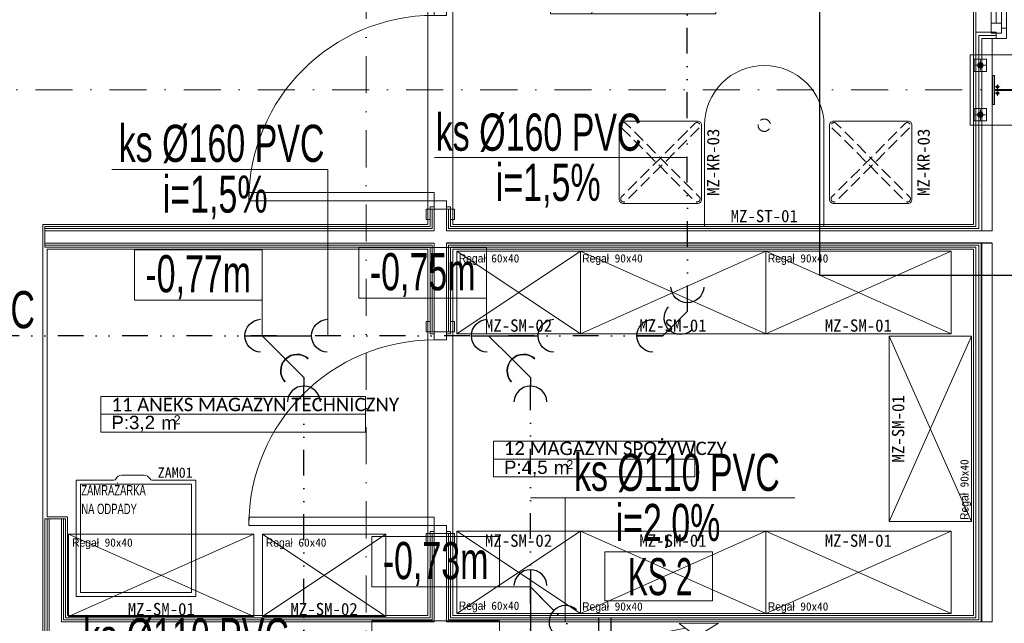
# Model space of a CAD drawing. Header units: centimetres. Extents: x -9388 to 91680, y -1419244 to 50347.
# Tile 53 of 183: x 13391 to 18173, y -708695 to -705765. Entities that reach past the tile are written whole.
import ezdxf
from ezdxf.enums import TextEntityAlignment as Align

# ---------------------------------------------------------------- set-up
doc = ezdxf.new("R2010")
doc.units = ezdxf.units.CM
for name, pattern in [('CENTER', [2, 1.25, -0.25, 0.25, -0.25]), ('DIVIDE2', [0.625, 0.25, -0.125, 0, -0.125, 0, -0.125]), ('Krawędzie ukryte drobniejsze', [85, 60, -25]), ('Kropki i Kreski', [360, 180, -90, 0, -90])]:
    doc.linetypes.add(name, pattern=pattern)
for name, color, linetype in [('! Strefy Powierzchnie', 7, 'Continuous'), ('Drzwi ArchiCAD', 7, 'Continuous'), ('Okna ArchiCADa', 7, 'Continuous'), ('Osie', 7, 'Continuous'), ('Wnętrze - umeblowanie', 7, 'Continuous')]:
    doc.layers.add(name, color=color, linetype=linetype)
doc.layers.add('! słupy stalowe_Nr_pióra__232', color=7, linetype='Continuous', lineweight=13, true_color=0x24a2ff)
doc.layers.add('Q_ks', color=7, linetype='DIVIDE2', lineweight=30, true_color=0x997301)
for name, color, linetype, lineweight in [('! słupy stalowe_Nr_pióra__7', 7, 'Continuous', 13), ('2D - rzuty_Nr_pióra__101', 7, 'Continuous', 5), ('2D - rzuty_Nr_pióra__161', 7, 'Continuous', 5), ('Drzwi ArchiCAD_Nr_pióra__1', 7, 'Continuous', 13), ('Drzwi ArchiCAD_Nr_pióra__23', 7, 'Continuous', 15), ('Drzwi ArchiCAD_Nr_pióra__3', 7, 'Continuous', 13), ('Drzwi ArchiCAD_Nr_pióra__41', 7, 'Continuous', 15), ('Metryczki pomieszczeń ArchiCADa_Nr_pióra__6', 7, 'Continuous', 13), ('Okna ArchiCADa_Nr_pióra__23', 7, 'Continuous', 15), ('Okna ArchiCADa_Nr_pióra__3', 7, 'Continuous', 13), ('Okna ArchiCADa_Nr_pióra__41', 7, 'Continuous', 15), ('Osie_Nr_pióra__1', 7, 'Continuous', 13), ('Osie_Nr_pióra__4', 7, 'Continuous', 13), ('Q_ks_opis', 3, 'Continuous', 13), ('Q_ks_opis_pion', 3, 'Continuous', 13), ('Q_podkład', 8, 'Continuous', 9), ('Q_strzałki', 3, 'Continuous', 13), ('Q_wys prowadzenia instalacji', 6, 'Continuous', 13), ('Wnętrze - umeblowanie_Nr_pióra__1', 7, 'Continuous', 13), ('Wnętrze - umeblowanie_Nr_pióra__101', 7, 'Continuous', 5), ('Ściany wewnętrzne_Nr_pióra__1', 7, 'Continuous', 13), ('Ściany wewnętrzne_Nr_pióra__41', 7, 'Continuous', 15), ('Ściany zewnętrzne_Nr_pióra__1', 7, 'Continuous', 13), ('Ściany zewnętrzne_Nr_pióra__41', 7, 'Continuous', 15)]:
    doc.layers.add(name, color=color, linetype=linetype, lineweight=lineweight)
doc.layers.add('Q_uwagi', color=7, linetype='Continuous', lineweight=30, true_color=0xff0101, plot=False)
doc.styles.add('ARIAL', font='ARIALN.TTF', dxfattribs={"width": 0.9, "height": 0.002})
doc.styles.add('Arial Narrow_____', font='ARIALN.TTF', dxfattribs={"width": 0.8})
doc.styles.add('GENERATED_STYLE_1', font='calibri.ttf')
doc.styles.add('GENERATED_STYLE_2', font='arial.ttf')
doc.styles.add('GENERATED_STYLE_3', font='calibri.ttf')
doc.styles.add('GENERATED_STYLE_4', font='ARIALN.TTF')
doc.styles.add('TT', font='ARIALN.TTF', dxfattribs={"height": 200})
doc.linetypes.add('Zygzak MAŁY', pattern='A,0,[1,PAB.01_RZUT PRZYZIEMIA1.Shx,S=0.873016,R=0,X=0,Y=-0.0275],-110,0', length=110)

# ---------------------------------------------------------------- blocks, each defined once
blk = doc.blocks.new('ANEKS MAGAZYN TECHNICZNY_11_7', base_point=(43036.1, -709356))
at = {"layer": 'Metryczki pomieszczeń ArchiCADa_Nr_pióra__6', "linetype": 'Continuous'}
for p, q in [((42406.4, -709226.7), (42423.9, -709141.8)), ((42423.9, -709141.8), (43683.2, -709400.5)), ((42389, -709311.6), (42406.4, -709226.7)), ((43665.7, -709485.4), (42406.4, -709226.7)), ((42406.4, -709226.7), (43665.7, -709485.4)), ((43648.3, -709570.2), (42389, -709311.6)), ((43683.2, -709400.5), (43665.7, -709485.4)), ((43665.7, -709485.4), (43648.3, -709570.2))]:
    blk.add_line(p, q, dxfattribs=at)
at = {"layer": 'Metryczki pomieszczeń ArchiCADa_Nr_pióra__6'}
for tag, height, style, p in [('ROOM_NAME', 65, 'GENERATED_STYLE_1', (42472.8, -709158.8)), ('ROOM_AREA', 65, 'GENERATED_STYLE_2', (42455.4, -709244.1)), ('DUMMY_385', 65, 'GENERATED_STYLE_2', (42667.6, -709289.3)), ('DUMMY_386', 43.3, 'GENERATED_STYLE_2', (42752.5, -709302.6))]:
    blk.add_attdef(tag, text='', height=height, rotation=348.3916, dxfattribs=dict(at, style=style)).set_placement(p, align=Align.TOP_LEFT)
blk = doc.blocks.new('POM. SOCJALNE_13_13', base_point=(45348.3, -707757.7))
at = {"layer": 'Metryczki pomieszczeń ArchiCADa_Nr_pióra__6', "linetype": 'Continuous'}
for p, q in [((44955.2, -707677), (44972.6, -707592.1)), ((44972.6, -707592.1), (45758.8, -707753.6)), ((44937.7, -707761.9), (44955.2, -707677)), ((45741.3, -707838.5), (44955.2, -707677)), ((44955.2, -707677), (45741.3, -707838.5)), ((45723.9, -707923.4), (44937.7, -707761.9)), ((45758.8, -707753.6), (45741.3, -707838.5)), ((45741.3, -707838.5), (45723.9, -707923.4))]:
    blk.add_line(p, q, dxfattribs=at)
at = {"layer": 'Metryczki pomieszczeń ArchiCADa_Nr_pióra__6'}
for tag, height, style, p in [('ROOM_NAME', 65, 'GENERATED_STYLE_1', (45021.6, -707609.1)), ('ROOM_AREA', 65, 'GENERATED_STYLE_2', (45004.2, -707694.4)), ('DUMMY_385', 65, 'GENERATED_STYLE_2', (45216.4, -707739.7)), ('DUMMY_386', 43.3, 'GENERATED_STYLE_2', (45301.3, -707753))]:
    blk.add_attdef(tag, text='', height=height, rotation=348.3916, dxfattribs=dict(at, style=style)).set_placement(p, align=Align.TOP_LEFT)
blk = doc.blocks.new('MAGAZYN SPOŻYWCZY_12_15', base_point=(44709.4, -709921.6))
at = {"layer": 'Metryczki pomieszczeń ArchiCADa_Nr_pióra__6', "linetype": 'Continuous'}
for p, q in [((44230.3, -709823.1), (44247.8, -709738.2)), ((44247.8, -709738.2), (45206, -709935.1)), ((44212.9, -709908), (44230.3, -709823.1)), ((45188.5, -710020), (44230.3, -709823.1)), ((44230.3, -709823.1), (45188.5, -710020)), ((45171.1, -710104.9), (44212.9, -709908)), ((45206, -709935.1), (45188.5, -710020)), ((45188.5, -710020), (45171.1, -710104.9))]:
    blk.add_line(p, q, dxfattribs=at)
at = {"layer": 'Metryczki pomieszczeń ArchiCADa_Nr_pióra__6'}
for tag, height, style, p in [('ROOM_NAME', 65, 'GENERATED_STYLE_1', (44296.7, -709750.6)), ('ROOM_AREA', 65, 'GENERATED_STYLE_2', (44279.3, -709840.5)), ('DUMMY_385', 65, 'GENERATED_STYLE_2', (44491.5, -709885.8)), ('DUMMY_386', 43.3, 'GENERATED_STYLE_2', (44576.4, -709899.1))]:
    blk.add_attdef(tag, text='', height=height, rotation=348.3916, dxfattribs=dict(at, style=style)).set_placement(p, align=Align.TOP_LEFT)
blk = doc.blocks.new('Garderoba 19')
at = {"layer": 'Wnętrze - umeblowanie_Nr_pióra__101', "color": 8, "linetype": 'Continuous'}
for p, q in [((900, 400), (0, 400)), ((0, 400), (0, 0)), ((900, 0), (0, 400)), ((0, 0), (900, 400)), ((900, 0), (900, 400)), ((0, 0), (900, 0))]:
    blk.add_line(p, q, dxfattribs=at)
blk = doc.blocks.new('Garderoba 19_2')
at = {"layer": 'Wnętrze - umeblowanie_Nr_pióra__101', "color": 8, "linetype": 'Continuous'}
for p, q in [((600, 400), (0, 400)), ((0, 400), (0, 0)), ((600, 0), (0, 400)), ((0, 0), (600, 400)), ((600, 0), (600, 400)), ((0, 0), (600, 0))]:
    blk.add_line(p, q, dxfattribs=at)
blk = doc.blocks.new('Garderoba 19_3')
at = {"layer": 'Wnętrze - umeblowanie_Nr_pióra__101', "color": 8, "linetype": 'Continuous'}
for p, q in [((600, 400), (0, 400)), ((0, 400), (0, 0)), ((600, 0), (0, 400)), ((0, 0), (600, 400)), ((600, 0), (600, 400)), ((0, 0), (600, 0))]:
    blk.add_line(p, q, dxfattribs=at)
blk = doc.blocks.new('Garderoba 19_4')
at = {"layer": 'Wnętrze - umeblowanie_Nr_pióra__101', "color": 8, "linetype": 'Continuous'}
for p, q in [((900, 399.7), (0, 399.7)), ((0, 399.7), (0, 0)), ((900, 0), (0, 399.7)), ((0, 0), (900, 399.7)), ((900, 0), (900, 399.7)), ((0, 0), (900, 0))]:
    blk.add_line(p, q, dxfattribs=at)
blk = doc.blocks.new('Standardowy znacznik siatki_3')
at = {"layer": 'Osie_Nr_pióra__4', "linetype": 'Kropki i Kreski'}
blk.add_line((1000, 0), (17990.8, 0), dxfattribs=at)
at = {"layer": 'Osie_Nr_pióra__1', "style": 'GENERATED_STYLE_3'}
for tag, p in [('AC_MarkerText_1_0', (-125, 5.7)), ('AC_MarkerText_1_1', (19115.8, 5.7))]:
    blk.add_attdef(tag, text='', height=100, rotation=360, dxfattribs=at).set_placement(p, align=Align.MIDDLE_CENTER)
blk = doc.blocks.new('Standardowy znacznik siatki_7')
at = {"layer": 'Osie_Nr_pióra__4', "linetype": 'Kropki i Kreski'}
blk.add_line((1000, 0), (12138.2, 0), dxfattribs=at)
at = {"layer": 'Osie_Nr_pióra__1', "style": 'GENERATED_STYLE_3'}
for tag, p in [('AC_MarkerText_1_0', (-125, 5.7)), ('AC_MarkerText_1_1', (13263.2, 5.7))]:
    blk.add_attdef(tag, text='', height=100, rotation=270, dxfattribs=at).set_placement(p, align=Align.MIDDLE_CENTER)
blk = doc.blocks.new('Okno 19_3')
at = {"layer": 'Okna ArchiCADa_Nr_pióra__23', "color": 8, "linetype": 'Continuous'}
for p, q in [((-500, 0), (-475, 0)), ((-475, 25), (-425, 25)), ((-475, -25), (-475, 25)), ((-475, 0), (-475, -25)), ((-425, 25), (-425, -25)), ((-425, 25), (425, 25)), ((-425, 0), (425, 0)), ((425, -25), (425, 25)), ((425, 25), (475, 25)), ((475, 25), (475, -25)), ((475, -25), (475, 0)), ((475, 0), (500, 0)), ((-475, -25), (-450, -25)), ((-425, -25), (-475, -25)), ((-450, -25), (-450, -50)), ((425, -25), (-425, -25)), ((475, -25), (425, -25)), ((450, -50), (450, -25)), ((450, -25), (475, -25)), ((-450, -50), (-500, -50)), ((500, -50), (450, -50))]:
    blk.add_line(p, q, dxfattribs=at)
at = {"layer": 'Okna ArchiCADa_Nr_pióra__3', "color": 8, "linetype": 'Continuous'}
for p, q in [((-470, 100), (470, 100)), ((-425, 25), (425, 25)), ((450, -50), (-450, -50)), ((-500, -220), (500, -220))]:
    blk.add_line(p, q, dxfattribs=at)
at = {"layer": 'Okna ArchiCADa_Nr_pióra__41', "color": 8, "linetype": 'Continuous'}
for p, q in [((-500, -50), (-500, 0)), ((500, -50), (500, 0))]:
    blk.add_line(p, q, dxfattribs=at)
blk = doc.blocks.new('Drzwi 19_8')
at = {"layer": 'Drzwi ArchiCAD_Nr_pióra__1', "color": 8, "linetype": 'Continuous'}
for p, q in [((-490, 20), (-540, 20)), ((-490, 10), (-490, 20)), ((-490, 0), (-490, 10)), ((490, 10), (490, 20)), ((490, 20), (540, 20)), ((490, 0), (490, 10)), ((-490, -80), (-540, -80)), ((-490, -70), (-490, -60)), ((-490, -80), (-490, -70)), ((490, -70), (490, -60)), ((490, -80), (490, -70)), ((490, -80), (540, -80))]:
    blk.add_line(p, q, dxfattribs=at)
at = {"layer": 'Drzwi ArchiCAD_Nr_pióra__23', "color": 8, "linetype": 'Continuous'}
for p, q in [((-450, 0), (-490, 0)), ((-490, 0), (-490, -60)), ((-450, -60), (-450, 0)), ((490, 0), (450, 0)), ((450, 0), (450, -60)), ((490, -60), (490, 0)), ((-490, -60), (-450, -60)), ((450, -60), (490, -60))]:
    blk.add_line(p, q, dxfattribs=at)
at = {"layer": 'Drzwi ArchiCAD_Nr_pióra__3', "color": 8, "linetype": 'Continuous'}
for p, q in [((410, 0), (410, 900)), ((410, 900), (450, 900)), ((450, 900), (450, 0)), ((-490, 39), (-540, 39)), ((-540, 39), (-540, 20)), ((-540, 20), (-490, 20)), ((-490, 20), (-490, 39)), ((-480, 20), (-490, 20)), ((-490, 20), (-490, 0)), ((-490, 0), (-480, 0)), ((-480, 0), (-480, 20)), ((450, 0), (410, 0)), ((490, 20), (480, 20)), ((480, 20), (480, 0)), ((480, 0), (490, 0)), ((540, 39), (490, 39)), ((490, 39), (490, 20)), ((490, 0), (490, 20)), ((490, 20), (540, 20)), ((540, 20), (540, 39)), ((-490, -80), (-540, -80)), ((-540, -80), (-540, -99)), ((-480, -60), (-490, -60)), ((-490, -60), (-490, -80)), ((-490, -80), (-480, -80)), ((-490, -99), (-490, -80)), ((-480, -80), (-480, -60)), ((490, -60), (480, -60)), ((480, -60), (480, -80)), ((480, -80), (490, -80)), ((490, -80), (490, -60)), ((540, -80), (490, -80)), ((490, -80), (490, -99)), ((540, -99), (540, -80)), ((-540, -99), (-490, -99)), ((490, -99), (540, -99))]:
    blk.add_line(p, q, dxfattribs=at)
blk.add_arc((450, 0), 900, 90, 180, dxfattribs=at)
at = {"layer": 'Drzwi ArchiCAD_Nr_pióra__41', "color": 8, "linetype": 'Continuous'}
for p, q in [((-490, -60), (-490, 0)), ((490, -60), (490, 0))]:
    blk.add_line(p, q, dxfattribs=at)
blk = doc.blocks.new('PAB.01_RZUT PRZYZIEMIA')
at = {"layer": '! słupy stalowe_Nr_pióra__7', "linetype": 'Continuous'}
for points in [[(48070, -705986.3, 1), (48044, -705986.3, 1)], [(48070, -705986.3, 1), (48044, -705986.3, 1)], [(48146, -706091.3, 1), (48133, -706091.3, 1)], [(48146, -706091.3, 1), (48133, -706091.3, 1)], [(48146, -706121.3, 1), (48133, -706121.3, 1)], [(48146, -706121.3, 1), (48133, -706121.3, 1)], [(48070, -706226.3, 1), (48044, -706226.3, 1)], [(48070, -706226.3, 1), (48044, -706226.3, 1)]]:
    blk.add_hatch(color=8, dxfattribs=at).paths.add_polyline_path(points)
at = {"layer": '! Strefy Powierzchnie', "color": 8, "linetype": 'Continuous', "lineweight": 0, "flags": 128}
for points in [[(48024, -706759.3), (48024, -704206), (45694, -704206), (45694, -704879.3), (45494, -704879.3), (45494, -706759.3)], [(42139, -704614.2), (42139, -710390.3), (43599, -710390.3), (43599, -708777.6), (43504, -708777.6), (43504, -708187.3), (43504, -706869.3), (43504, -706759.3), (45374, -706759.3), (45374, -704614.2)], [(43524, -708177.3), (43624, -708177.3), (43624, -708657.6), (45374, -708657.6), (45374, -706879.3), (43524, -706879.3)], [(48024, -708657.6), (48024, -706879.3), (45494, -706879.3), (45494, -708657.6)]]:
    blk.add_lwpolyline(points, close=True, dxfattribs=at)
at = {"layer": '! słupy stalowe_Nr_pióra__232', "color": 8, "linetype": 'Continuous'}
for p, q in [((48007, -705936.3), (48007.1, -705936.3)), ((48347, -705936.3), (48007, -705936.3)), ((48007, -705936.3), (48007, -706276.3)), ((48087, -705956.3), (48027, -705956.3)), ((48027, -705956.3), (48027, -706016.3)), ((48045.9, -705981.7), (48045, -705986.3)), ((48045.9, -705981.9), (48045, -705986.5)), ((48045, -705986.3), (48045, -705991.3)), ((48045, -705986.5), (48045.9, -705991.1)), ((48048.5, -705977.8), (48045.9, -705981.7)), ((48048.5, -705978), (48045.9, -705981.9)), ((48045.9, -705991.1), (48048.5, -705995)), ((48052.4, -705975.2), (48048.5, -705977.8)), ((48052.4, -705975.4), (48048.5, -705978)), ((48057, -705974.3), (48052.4, -705975.2)), ((48057, -705974.5), (48052.4, -705975.4)), ((48061.6, -705975.2), (48057, -705974.3)), ((48061.6, -705975.4), (48057, -705974.5)), ((48057, -705986.3), (48057.1, -705986.3)), ((48057, -705986.3), (48057.1, -705986.3)), ((48065.5, -705977.8), (48061.6, -705975.2)), ((48065.5, -705978), (48061.6, -705975.4)), ((48068.1, -705981.7), (48065.5, -705977.8)), ((48068.1, -705981.9), (48065.5, -705978)), ((48065.5, -705995), (48068.1, -705991.1)), ((48069, -705986.3), (48068.1, -705981.7)), ((48069, -705986.5), (48068.1, -705981.9)), ((48068.1, -705991.1), (48069, -705986.5)), ((48069, -705991.3), (48069, -705986.3)), ((48087, -706016.3), (48087, -705956.3)), ((48027, -706016.3), (48087, -706016.3)), ((48048.5, -705995), (48052.4, -705997.6)), ((48052.4, -705997.6), (48057, -705998.5)), ((48057, -705998.5), (48061.6, -705997.6)), ((48061.6, -705997.6), (48065.5, -705995)), ((47525.8, -706106.3), (47525.8, -706106.3)), ((48057, -706106.3), (48057.1, -706106.3)), ((48057, -706106.3), (48057.1, -706106.3)), ((48087, -706196.3), (48027, -706196.3)), ((48027, -706196.3), (48027, -706256.3)), ((48045, -706221.3), (48045, -706226.3)), ((48045.9, -706221.5), (48045, -706226)), ((48045, -706226), (48045.9, -706230.6)), ((48045.9, -706230.6), (48045, -706226)), ((48045, -706226.3), (48045.9, -706230.9)), ((48048.5, -706217.6), (48045.9, -706221.5)), ((48045.9, -706230.6), (48048.5, -706234.5)), ((48045.9, -706230.9), (48048.5, -706234.8)), ((48052.4, -706215), (48048.5, -706217.6)), ((48057, -706214), (48052.4, -706215)), ((48061.6, -706215), (48057, -706214)), ((48057, -706226.3), (48057.1, -706226.3)), ((48057, -706226.3), (48057.1, -706226.3)), ((48057, -706226.3), (48057.1, -706226.3)), ((48057, -706226.3), (48057.1, -706226.3)), ((48065.5, -706217.6), (48061.6, -706215)), ((48068.1, -706221.5), (48065.5, -706217.6)), ((48065.5, -706234.5), (48068.1, -706230.6)), ((48065.5, -706234.8), (48068.1, -706230.9)), ((48069, -706226), (48068.1, -706221.5)), ((48068.1, -706230.6), (48069, -706226)), ((48068.1, -706230.9), (48069, -706226.3)), ((48069, -706226.3), (48069, -706221.3)), ((48087, -706256.3), (48087, -706196.3)), ((48007, -706276.3), (48347, -706276.3)), ((48027, -706256.3), (48087, -706256.3)), ((48048.5, -706234.5), (48052.4, -706237.1)), ((48048.5, -706234.8), (48052.4, -706237.4)), ((48052.4, -706237.1), (48057, -706238)), ((48052.4, -706237.4), (48057, -706238.3)), ((48057, -706238), (48061.6, -706237.1)), ((48057, -706238.3), (48061.6, -706237.4)), ((48061.6, -706237.1), (48065.5, -706234.5)), ((48061.6, -706237.4), (48065.5, -706234.8)), ((48057, -706564.7), (48057.1, -706564.7))]:
    blk.add_line(p, q, dxfattribs=at)
at = {"layer": '! słupy stalowe_Nr_pióra__232', "color": 8, "linetype": 'CENTER'}
for p, q in [((48031, -705986.3), (48083, -705986.3)), ((48057, -706012.3), (48057, -705960.3)), ((48139.5, -706104.3), (48139.5, -706078.3)), ((48126.5, -706091.3), (48152.5, -706091.3)), ((48126.5, -706121.3), (48152.5, -706121.3)), ((48139.5, -706134.3), (48139.5, -706108.3)), ((48031, -706226.3), (48083, -706226.3)), ((48057, -706252.3), (48057, -706200.3))]:
    blk.add_line(p, q, dxfattribs=at)
at = {"layer": '! słupy stalowe_Nr_pióra__232', "color": 8, "linetype": 'Continuous', "flags": 128}
blk.add_lwpolyline([(48237, -706036), (48237, -706176), (48228.5, -706176), (48228.5, -706108.8), (48125.5, -706108.8), (48125.5, -706176), (48117, -706176), (48117, -706036), (48125.5, -706036), (48125.5, -706103.3), (48228.5, -706103.3), (48228.5, -706036)], close=True, dxfattribs=at)
at = {"layer": '! słupy stalowe_Nr_pióra__232', "color": 8, "linetype": 'Continuous'}
for centre, radius in [((48057, -705986.3), 13), ((48139.5, -706091.3), 6.5), ((48139.5, -706121.3), 6.5), ((48057, -706226.3), 13)]:
    blk.add_circle(centre, radius, dxfattribs=at)
at = {"layer": '2D - rzuty_Nr_pióra__101', "color": 8, "linetype": 'Continuous', "flags": 128}
blk.add_lwpolyline([(46717.2, -706769.3), (47297.2, -706769.3), (47297.2, -706277.3, 1), (46717.2, -706277.3)], format="xyb", close=True, dxfattribs=at)
at = {"layer": '2D - rzuty_Nr_pióra__161', "color": 8, "linetype": 'Continuous', "flags": 128}
for points in [[(46322.7, -706657.3), (46682.7, -706657.3, 0.414214), (46702.7, -706637.3), (46702.7, -706277.3, 0.414214), (46682.7, -706257.3), (46322.7, -706257.3, 0.414214), (46302.7, -706277.3), (46302.7, -706637.3, 0.414214)], [(47344.3, -706657.3), (47704.3, -706657.3, 0.414214), (47724.3, -706637.3), (47724.3, -706277.3, 0.414214), (47704.3, -706257.3), (47344.3, -706257.3, 0.414214), (47324.3, -706277.3), (47324.3, -706637.3, 0.414214)]]:
    blk.add_lwpolyline(points, format="xyb", close=True, dxfattribs=at)
at = {"layer": '2D - rzuty_Nr_pióra__161', "color": 8, "linetype": 'Krawędzie ukryte drobniejsze', "flags": 128}
for points in [[(46314.4, -706290.1), (46672.6, -706647.8, 0.793196), (46693.2, -706627.1), (46335.6, -706268.9, 1)], [(46691.1, -706290.1), (46332.9, -706647.8, -0.793196), (46312.2, -706627.1), (46669.9, -706268.9, -1)], [(46981.3, -706292.6, 1), (47033, -706262, 1)], [(47335.9, -706290.1), (47694.1, -706647.8, 0.793196), (47714.8, -706627.1), (47357.1, -706268.9, 1)], [(47712.6, -706290.1), (47354.4, -706647.8, -0.793196), (47333.8, -706627.1), (47691.4, -706268.9, -1)]]:
    blk.add_lwpolyline(points, format="xyb", close=True, dxfattribs=at)
at = {"layer": 'Wnętrze - umeblowanie_Nr_pióra__1', "color": 8, "linetype": 'Zygzak MAŁY'}
for p, q in [((48114, -706847.6), (45464, -706847.6)), ((48061, -708687.6), (48061, -706849.3)), ((45464, -708687.6), (48114, -708687.6))]:
    blk.add_line(p, q, dxfattribs=at)
at = {"layer": 'Wnętrze - umeblowanie_Nr_pióra__101', "color": 8, "linetype": 'Continuous', "flags": 128}
blk.add_lwpolyline([(44246.3, -708564.4), (43666.3, -708564.4), (43666.3, -708004.4, -0.414214), (43671.3, -707999.4), (43849.3, -707999.4, 0.289122), (43858.3, -707993.7, -0.300084), (43887.2, -707976.3), (43995.4, -707976.3, -0.278224), (44024.3, -707993.7, 0.267387), (44033.3, -707999.4), (44241.3, -707999.4, -0.414214), (44246.3, -708004.4)], format="xyb", close=True, dxfattribs=at)
blk.add_lwpolyline([(44226.3, -708544.4), (43686.3, -708544.4), (43686.3, -708019.4), (44226.3, -708019.4)], close=True, dxfattribs=at)
at = {"layer": 'Ściany wewnętrzne_Nr_pióra__1', "color": 8, "linetype": 'Continuous'}
for p, q in [((45384, -706684.2), (45384, -706734.2)), ((45394, -706684.2), (45384, -706684.2)), ((45394, -706684.2), (45394, -706779.3)), ((45404, -706684.2), (45394, -706684.2)), ((45474, -706684.2), (45464, -706684.2)), ((45474, -706684.2), (45464, -706684.2)), ((45474, -706779.3), (45474, -706684.2)), ((45484, -706684.2), (45474, -706684.2)), ((45484, -706684.2), (45474, -706684.2)), ((45484, -706684.2), (45484, -706734.2)), ((45384, -706779.3), (43514, -706779.3)), ((45394, -706779.3), (45384, -706779.3)), ((45484, -706779.3), (45474, -706779.3)), ((48034, -706779.3), (45484, -706779.3)), ((43514, -706859.3), (45384, -706859.3)), ((45384, -706859.3), (45394, -706859.3)), ((45394, -706859.3), (45394, -707279.3)), ((45474, -706859.3), (45484, -706859.3)), ((45474, -707279.3), (45474, -706859.3)), ((45484, -706859.3), (48034, -706859.3)), ((45384, -707279.3), (45384, -707229.3)), ((45484, -707279.3), (45484, -707229.3)), ((45394, -707279.3), (45384, -707279.3)), ((45404, -707279.3), (45394, -707279.3)), ((45474, -707279.3), (45464, -707279.3)), ((45474, -707279.3), (45464, -707279.3)), ((45484, -707279.3), (45474, -707279.3)), ((45484, -707279.3), (45474, -707279.3)), ((43524, -708187.3), (43524, -708757.6)), ((43604, -708677.6), (43604, -708187.3)), ((45384, -708259.3), (45384, -708309.3)), ((45394, -708259.3), (45384, -708259.3)), ((45394, -708259.3), (45394, -708667.6)), ((45404, -708259.3), (45394, -708259.3)), ((45474, -708259.3), (45464, -708259.3)), ((45474, -708259.3), (45464, -708259.3)), ((45474, -708667.6), (45474, -708259.3)), ((45484, -708259.3), (45474, -708259.3)), ((45484, -708259.3), (45474, -708259.3)), ((45484, -708259.3), (45484, -708309.3)), ((45394, -708667.6), (45394, -708677.6)), ((45474, -708677.6), (45474, -708667.6)), ((45394, -708677.6), (43604, -708677.6)), ((48034, -708677.6), (45474, -708677.6))]:
    blk.add_line(p, q, dxfattribs=at)
at = {"layer": 'Ściany wewnętrzne_Nr_pióra__1', "color": 8, "linetype": 'Continuous', "flags": 128}
for points in [[(45384, -706684.2), (45384, -706769.3)], [(45484, -706769.3), (45484, -706684.2)], [(45384, -706769.3), (43514, -706769.3)], [(43514, -706769.3), (43514, -706779.3)], [(43514, -706779.3), (43514, -706789.3)], [(48034, -706769.3), (45484, -706769.3)], [(43514, -706849.3), (43514, -706859.3)], [(43514, -706859.3), (43514, -706869.3)], [(43514, -706869.3), (45384, -706869.3)], [(45384, -706869.3), (45384, -707279.3)], [(45484, -706869.3), (48034, -706869.3)], [(45484, -707279.3), (45484, -706869.3)], [(43514, -708187.3), (43514, -708767.6)], [(43524, -708187.3), (43514, -708187.3)], [(43534, -708187.3), (43524, -708187.3)], [(43604, -708187.3), (43594, -708187.3)], [(43614, -708187.3), (43604, -708187.3)], [(43614, -708667.6), (43614, -708187.3)], [(45384, -708259.3), (45384, -708667.6)], [(45484, -708667.6), (45484, -708259.3)], [(45384, -708667.6), (43614, -708667.6)], [(48034, -708667.6), (45484, -708667.6)]]:
    blk.add_lwpolyline(points, dxfattribs=at)
at = {"layer": 'Ściany wewnętrzne_Nr_pióra__41', "color": 8, "linetype": 'Continuous'}
for p, q in [((45404, -706684.2), (45404, -706789.3)), ((45464, -706684.2), (45404, -706684.2)), ((45464, -706789.3), (45464, -706684.2)), ((45384, -706789.3), (43514, -706789.3)), ((45394, -706789.3), (45384, -706789.3)), ((45404, -706789.3), (45394, -706789.3)), ((45474, -706789.3), (45464, -706789.3)), ((45484, -706789.3), (45474, -706789.3)), ((48034, -706789.3), (45484, -706789.3)), ((43514, -706849.3), (45384, -706849.3)), ((45384, -706849.3), (45394, -706849.3)), ((45394, -706849.3), (45404, -706849.3)), ((45404, -706849.3), (45404, -707279.3)), ((45464, -706849.3), (45474, -706849.3)), ((45464, -707279.3), (45464, -706849.3)), ((45474, -706849.3), (45484, -706849.3)), ((45484, -706849.3), (48034, -706849.3)), ((45464, -707279.3), (45404, -707279.3)), ((43534, -708187.3), (43534, -708747.6)), ((43594, -708687.6), (43594, -708187.3)), ((45404, -708259.3), (45404, -708667.6)), ((45464, -708259.3), (45404, -708259.3)), ((45464, -708667.6), (45464, -708259.3)), ((45404, -708667.6), (45404, -708677.6)), ((45464, -708677.6), (45464, -708667.6)), ((45404, -708687.6), (43594, -708687.6)), ((45404, -708677.6), (45404, -708687.6)), ((45464, -708687.6), (45464, -708677.6)), ((46034, -708687.6), (45464, -708687.6)), ((46094, -708687.6), (46034, -708687.6)), ((48034, -708687.6), (46094, -708687.6))]:
    blk.add_line(p, q, dxfattribs=at)
at = {"layer": 'Ściany wewnętrzne_Nr_pióra__41', "color": 8, "linetype": 'Continuous', "flags": 128}
for points in [[(43514, -706789.3), (43514, -706849.3)], [(43594, -708187.3), (43534, -708187.3)]]:
    blk.add_lwpolyline(points, dxfattribs=at)
at = {"layer": 'Ściany zewnętrzne_Nr_pióra__1', "color": 8, "linetype": 'Continuous'}
for p, q in [((48134, -705826.3), (48034, -705826.3)), ((48034, -705856.3), (48034, -705826.3)), ((48134, -705841.3), (48134, -705826.3)), ((48134, -705856.3), (48134, -705841.3)), ((48049, -706779.3), (48034, -706779.3)), ((48034, -706859.3), (48049, -706859.3)), ((48049, -708677.6), (48034, -708677.6))]:
    blk.add_line(p, q, dxfattribs=at)
at = {"layer": 'Ściany zewnętrzne_Nr_pióra__1', "color": 8, "linetype": 'Continuous', "flags": 128}
for points in [[(48034, -705856.3), (48034, -706769.3)], [(48034, -706869.3), (48034, -708667.6)]]:
    blk.add_lwpolyline(points, dxfattribs=at)
at = {"layer": 'Ściany zewnętrzne_Nr_pióra__41', "color": 8, "linetype": 'Continuous'}
for p, q in [((48049, -705856.3), (48049, -705841.3)), ((48049, -705841.3), (48134, -705841.3)), ((48049, -705856.3), (48049, -706779.3)), ((48064, -705856.3), (48064, -706789.3)), ((48064, -705856.3), (48134, -705856.3)), ((48114, -705856.3), (48114, -706789.3)), ((48184, -705856.3), (48134, -705856.3)), ((48049, -706789.3), (48034, -706789.3)), ((48064, -706789.3), (48049, -706789.3)), ((48114, -706789.3), (48064, -706789.3)), ((48034, -706849.3), (48049, -706849.3)), ((48049, -706849.3), (48064, -706849.3)), ((48064, -706849.3), (48064, -708687.6)), ((48064, -706849.3), (48114, -706849.3)), ((48114, -706849.3), (48114, -708687.6)), ((48049, -706859.3), (48049, -708677.6)), ((48049, -708687.6), (48034, -708687.6)), ((48064, -708687.6), (48049, -708687.6)), ((48114, -708687.6), (48064, -708687.6))]:
    blk.add_line(p, q, dxfattribs=at)
at = {"layer": '! Strefy Powierzchnie', "color": 8, "linetype": 'Continuous'}
ref = blk.add_blockref('POM. SOCJALNE_13_13', (46371.1, -705649.4), dxfattribs=dict(at, rotation=11.60840108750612))
ref.add_attrib('ROOM_NAME', '13 POM. SOCJALNE', dxfattribs={"layer": 'Metryczki pomieszczeń ArchiCADa_Nr_pióra__6', "color": 7, "height": 65, "rotation": 360, "style": 'GENERATED_STYLE_1'}).set_placement((46021.2, -705569.5), align=Align.TOP_LEFT)
ref.add_attrib('ROOM_AREA', 'P:6,3', dxfattribs={"layer": 'Metryczki pomieszczeń ArchiCADa_Nr_pióra__6', "color": 7, "height": 65, "rotation": 360, "style": 'GENERATED_STYLE_2'}).set_placement((46021.3, -705656.6), align=Align.TOP_LEFT)
ref.add_attrib('DUMMY_385', ' m', dxfattribs={"layer": 'Metryczki pomieszczeń ArchiCADa_Nr_pióra__6', "color": 7, "height": 65, "rotation": 360, "style": 'GENERATED_STYLE_2'}).set_placement((46238.3, -705658.2), align=Align.TOP_LEFT)
ref.add_attrib('DUMMY_386', '2', dxfattribs={"layer": 'Metryczki pomieszczeń ArchiCADa_Nr_pióra__6', "color": 7, "height": 43.3, "rotation": 360, "style": 'GENERATED_STYLE_2'}).set_placement((46324.2, -705654.2), align=Align.TOP_LEFT)
ref = blk.add_blockref('ANEKS MAGAZYN TECHNICZNY_11_7', (44427.8, -707680.2), dxfattribs=dict(at, rotation=11.60840108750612))
ref.add_attrib('ROOM_NAME', '11 ANEKS MAGAZYN TECHNICZNY', dxfattribs={"layer": 'Metryczki pomieszczeń ArchiCADa_Nr_pióra__6', "color": 7, "height": 65, "rotation": 360, "style": 'GENERATED_STYLE_1'}).set_placement((43836.4, -707600.3), align=Align.TOP_LEFT)
ref.add_attrib('ROOM_AREA', 'P:3,2', dxfattribs={"layer": 'Metryczki pomieszczeń ArchiCADa_Nr_pióra__6', "color": 7, "height": 65, "rotation": 360, "style": 'GENERATED_STYLE_2'}).set_placement((43836.5, -707687.4), align=Align.TOP_LEFT)
ref.add_attrib('DUMMY_385', ' m', dxfattribs={"layer": 'Metryczki pomieszczeń ArchiCADa_Nr_pióra__6', "color": 7, "height": 65, "rotation": 360, "style": 'GENERATED_STYLE_2'}).set_placement((44053.5, -707689.1), align=Align.TOP_LEFT)
ref.add_attrib('DUMMY_386', '2', dxfattribs={"layer": 'Metryczki pomieszczeń ArchiCADa_Nr_pióra__6', "color": 7, "height": 43.3, "rotation": 360, "style": 'GENERATED_STYLE_2'}).set_placement((44139.4, -707685), align=Align.TOP_LEFT)
ref = blk.add_blockref('MAGAZYN SPOŻYWCZY_12_15', (46180.8, -707897.5), dxfattribs=dict(at, rotation=11.60840108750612))
ref.add_attrib('ROOM_NAME', '12 MAGAZYN SPOŻYWCZY', dxfattribs={"layer": 'Metryczki pomieszczeń ArchiCADa_Nr_pióra__6', "color": 7, "height": 65, "rotation": 360, "style": 'GENERATED_STYLE_1'}).set_placement((45742.1, -707813.1), align=Align.TOP_LEFT)
ref.add_attrib('ROOM_AREA', 'P:4,5', dxfattribs={"layer": 'Metryczki pomieszczeń ArchiCADa_Nr_pióra__6', "color": 7, "height": 65, "rotation": 360, "style": 'GENERATED_STYLE_2'}).set_placement((45743.1, -707904.7), align=Align.TOP_LEFT)
ref.add_attrib('DUMMY_385', ' m', dxfattribs={"layer": 'Metryczki pomieszczeń ArchiCADa_Nr_pióra__6', "color": 7, "height": 65, "rotation": 360, "style": 'GENERATED_STYLE_2'}).set_placement((45960.1, -707906.3), align=Align.TOP_LEFT)
ref.add_attrib('DUMMY_386', '2', dxfattribs={"layer": 'Metryczki pomieszczeń ArchiCADa_Nr_pióra__6', "color": 7, "height": 43.3, "rotation": 360, "style": 'GENERATED_STYLE_2'}).set_placement((46046, -707902.3), align=Align.TOP_LEFT)
at = {"layer": 'Drzwi ArchiCAD', "color": 8, "linetype": 'Continuous', "xscale": -1, "zscale": 1000, "rotation": 89.99999713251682}
for p in [(45404, -706194.2), (45404, -707769.3)]:
    blk.add_blockref('Drzwi 19_8', p, dxfattribs=at)
at = {"layer": 'Okna ArchiCADa', "color": 8, "linetype": 'Continuous', "zscale": 1000, "rotation": 89.99999713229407}
blk.add_blockref('Okno 19_3', (48134, -705356.3), dxfattribs=at)
at = {"layer": 'Osie', "color": 8, "linetype": 'Continuous', "zscale": 1000}
for name, p, rotation in [('Standardowy znacznik siatki_7', (45074, -712523.4), 89.99999713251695), ('Standardowy znacznik siatki_3', (30584.3, -706106.3), 359.999997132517)]:
    blk.add_blockref(name, p, dxfattribs=dict(at, rotation=rotation))
at = {"layer": 'Wnętrze - umeblowanie', "color": 8, "linetype": 'Continuous', "lineweight": 5, "zscale": 1000}
for name, p, rotation in [('Garderoba 19_3', (45514, -707289.3), 359.999997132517), ('Garderoba 19', (46114, -707289.3), 359.999997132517), ('Garderoba 19', (47014, -707289.3), 359.999997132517), ('Garderoba 19', (47614, -707300.8), 269.9999971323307), ('Garderoba 19_4', (44529, -708261.6), 179.9999971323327), ('Garderoba 19_2', (45169.7, -708261.3), 179.9999971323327), ('Garderoba 19_2', (46114, -708247.6), 179.9999971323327), ('Garderoba 19', (47014, -708247.6), 179.9999971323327), ('Garderoba 19', (47914, -708247.6), 179.9999971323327)]:
    blk.add_blockref(name, p, dxfattribs=dict(at, rotation=rotation))
at = {"layer": 'Wnętrze - umeblowanie_Nr_pióra__1', "color": 8, "linetype": 'Continuous', "style": 'GENERATED_STYLE_2'}
for s, insert, char_height, attachment_point, rotation in [('\\A1;{\\fMS Gothic|b0|i0|c238|p49;MZ-KR-03}', (46728.8, -706457.3), 60, 2, 90), ('\\A1;{\\fMS Gothic|b0|i0|c238|p49;MZ-KR-03}', (47750.8, -706457.3), 60, 2, 90), ('\\A1;{\\fMS Gothic|b0|i0|c238|p49;MZ-ST-01}', (47007.2, -706688.1), 60, 2, 360), ('\\A1;{\\fMS Gothic|b0|i0|c238|p49;Regał 60x40}', (45523.6, -706903.5), 40, 1, 360), ('\\A1;{\\fMS Gothic|b0|i0|c238|p49;Regał 90x40}', (46122.8, -706903.5), 40, 1, 360), ('\\A1;{\\fMS Gothic|b0|i0|c238|p49;Regał 90x40}', (47024.3, -706903.5), 40, 1, 360), ('\\A1;{\\fMS Gothic|b0|i0|c238|p49;MZ-SM-02}', (45814, -707219.5), 60, 2, 360), ('\\A1;{\\fMS Gothic|b0|i0|c238|p49;MZ-SM-01}', (46564, -707219.5), 60, 2, 360), ('\\A1;{\\fMS Gothic|b0|i0|c238|p49;MZ-SM-01}', (47464, -707219.5), 60, 2, 360), ('\\A1;{\\fMS Gothic|b0|i0|c238|p49;MZ-SM-01}', (47627.3, -707750.8), 60, 2, 90), ('\\A1;{\\fMS Gothic|b0|i0|c238|p49;Regał 90x40}', (47959, -708193), 40, 1, 90), ('\\A1;{\\fMS Gothic|b0|i0|c238|p49;ZAM01}', (44061.5, -707938.4), 50, 1, 360), ('\\A1;{\\fMS Gothic|b0|i0|c238|p49;Regał 90x40}', (43645.8, -708282.9), 40, 1, 360), ('\\A1;{\\fMS Gothic|b0|i0|c238|p49;Regał 60x40}', (44586.9, -708282.9), 40, 1, 360), ('\\A1;{\\fMS Gothic|b0|i0|c238|p49;MZ-SM-02}', (45814, -708263.4), 60, 2, 360), ('\\A1;{\\fMS Gothic|b0|i0|c238|p49;MZ-SM-01}', (46564, -708263.4), 60, 2, 360), ('\\A1;{\\fMS Gothic|b0|i0|c238|p49;MZ-SM-01}', (47464, -708263.4), 60, 2, 360), ('\\A1;{\\fMS Gothic|b0|i0|c238|p49;MZ-SM-01}', (44079, -708595.8), 60, 2, 360), ('\\A1;{\\fMS Gothic|b0|i0|c238|p49;MZ-SM-02}', (44869.7, -708595.8), 60, 2, 360), ('\\A1;{\\fMS Gothic|b0|i0|c238|p49;Regał 60x40}', (45523.6, -708589.2), 40, 1, 360), ('\\A1;{\\fMS Gothic|b0|i0|c238|p49;Regał 90x40}', (46122.8, -708593), 40, 1, 360), ('\\A1;{\\fMS Gothic|b0|i0|c238|p49;Regał 90x40}', (47024.3, -708593), 40, 1, 360)]:
    blk.add_mtext(s, dxfattribs=dict(at, insert=insert, char_height=char_height, attachment_point=attachment_point, rotation=rotation))
at = {"layer": 'Wnętrze - umeblowanie_Nr_pióra__1', "color": 8, "linetype": 'Continuous', "insert": (43690.6, -708024), "char_height": 50, "width": 537.706, "attachment_point": 1, "rotation": 360, "line_spacing_factor": 1.083718, "style": 'GENERATED_STYLE_4'}
blk.add_mtext('\\A1;{\\W0.800000x;\\fArial Narrow|b0|i0|c238|p34;ZAMRAŻARKA \\P\\fArial Narrow|b0|i0|c238|p34;NA ODPADY}', dxfattribs=at)
blk = doc.blocks.new('KOLANO')
at = {"layer": 'Q_ks', "linetype": 'ByBlock', "lineweight": 30}
for p, q in [((0, 0), (-41.4, 0)), ((89.3, -89.3), (0, 0))]:
    blk.add_line(p, q, dxfattribs=at)
at = {"layer": 'Q_ks', "linetype": 'ByBlock', "lineweight": 30, "extrusion": (0, 0, -1)}
for centre, start, end in [((121.4, 0), 92.5915, 267.4086), ((-32.7, -32.7), 137.5915, 312.4086)]:
    blk.add_arc(centre, 80, start, end, dxfattribs=at)
blk = doc.blocks.new('A$C55A47F51')
at = {"layer": 'Q_ks', "linetype": 'ByBlock', "lineweight": 30}
for p, q in [((-83.6, 0), (240, 0)), ((0, 0), (113.7, -113.7))]:
    blk.add_line(p, q, dxfattribs=at)
at = {"layer": 'Q_ks', "linetype": 'ByBlock', "lineweight": 30, "extrusion": (0, 0, -1)}
for centre, start, end in [((3.6, 0), 272.5915, 87.4086), ((-320, 0), 272.5915, 87.4086), ((-170.3, -170.3), 317.5915, 132.4086)]:
    blk.add_arc(centre, 80, start, end, dxfattribs=at)
blk = doc.blocks.new('*U457')
at = {"layer": 'Q_strzałki'}
for p, q in [((0.001006, 0.002669), (0.003962, 0.004863)), ((0.002566, 0.001456), (0.003962, 0.004863)), ((-0.001585, -0.000942), (0.001744, 0.002665)), ((-0.000293, -0.001945), (0.00238, 0.002171)), ((0.001006, 0.002669), (0.002252, 0.002663)), ((0.002566, 0.001456), (0.002252, 0.002663)), ((-0.001585, -0.000942), (-0.000473, -0.000843)), ((-0.000293, -0.001945), (-0.000473, -0.000843))]:
    blk.add_line(p, q, dxfattribs=at)

msp = doc.modelspace()

# ---------------------------------------------------------------- block references
at = {"layer": 'Q_podkład'}
msp.add_blockref('PAB.01_RZUT PRZYZIEMIA', (-30000, 0), dxfattribs=at)

# ---------------------------------------------------------------- next in the draw order: linework, layer by layer
for points in [[(16014.2, -708917.6), (16264.2, -708917.6), (16264.2, -708666.9)], [(16014.2, -708857.6), (16204.2, -708857.6), (16204.2, -708666.9)]]:
    msp.add_lwpolyline(points)
at = {"layer": 'Q_ks', "ltscale": 500}
for p, q in [((16633.6, -707180.5), (16633.4, -704226)), ((16515.1, -707299), (4679.6, -707300.4)), ((14771.5, -709854.2), (14771.5, -707502)), ((15871.5, -709848.9), (15871.5, -707502)), ((15871.5, -708518.4), (16124, -708771))]:
    msp.add_line(p, q, dxfattribs=at)
at = {"layer": 'Q_ks_opis'}
for p, q in [((15405.8, -706434.7), (16633.6, -706434.7)), ((13838.3, -706491.5), (14888.5, -706491.5)), ((14888.5, -706491.5), (14888.5, -707299.1)), ((15871.5, -708085.6), (17155, -708085.6)), ((16039.9, -708085.6), (16039.9, -708687.6))]:
    msp.add_line(p, q, dxfattribs=at)
at = {"layer": 'Q_ks_opis_pion', "ltscale": 10}
msp.add_3dface([(16233.7, -708348.4), (16756.2, -708348.4), (16756.2, -708585.9), (16233.7, -708585.9)], dxfattribs=at)
at = {"layer": 'Q_uwagi'}
msp.add_lwpolyline([(17277, -705206), (19077, -705206), (19077, -707006), (17277, -707006)], close=True, dxfattribs=at)
at = {"layer": 'Q_wys prowadzenia instalacji', "ltscale": 10}
for p, q in [((14568.7, -706976.4), (14568.7, -707299.2)), ((15658.8, -706966.4), (15658.8, -707289.3)), ((15871.5, -708518.4), (15571.5, -708518.4))]:
    msp.add_line(p, q, dxfattribs=at)
at = {"layer": 'Q_wys prowadzenia instalacji'}
for points in [[(14568.7, -707126.4), (13948.7, -707126.4), (13948.7, -706881.4), (14568.7, -706881.4)], [(15658.8, -707116.4), (15038.8, -707116.4), (15038.8, -706871.4), (15658.8, -706871.4)], [(15721.5, -708518.4), (15101.5, -708518.4), (15101.5, -708273.4), (15721.5, -708273.4)], [(15721.5, -708928.2), (15101.5, -708928.2), (15101.5, -708683.2), (15721.5, -708683.2)]]:
    msp.add_3dface(points, dxfattribs=at)

# ---------------------------------------------------------------- next in the draw order: block references
at = {"layer": 'Q_ks', "linetype": 'ByBlock', "ltscale": 0.05}
for name, p, rotation in [('KOLANO', (16633.6, -707180.5), 270.0000613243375), ('KOLANO', (16515.1, -707299), 225.0000613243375), ('A$C55A47F51', (14568.5, -707299.1), 359.9999757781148), ('A$C55A47F51', (15668.5, -707299.1), 359.9999757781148)]:
    msp.add_blockref(name, p, dxfattribs=dict(at, rotation=rotation))
at = {"layer": 'Q_ks', "linetype": 'ByBlock', "ltscale": 0.05, "xscale": -1}
for name, p, rotation in [('KOLANO', (14771.5, -707502), 270.0000242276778), ('KOLANO', (15871.5, -707502), 270.0000242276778), ('A$C55A47F51', (15871.5, -708518.4), 90.0000242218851)]:
    msp.add_blockref(name, p, dxfattribs=dict(at, rotation=rotation))
at = {"layer": 'Q_strzałki', "ltscale": 0.1, "extrusion": (0.000130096, -0.000297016, 1), "xscale": -51988.60958037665, "yscale": 51988.60958037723, "zscale": 50000.0000000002, "rotation": 248.1063502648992}
msp.add_blockref('*U457', (16473.9, -708790.9, 212.6), dxfattribs=at)

# ---------------------------------------------------------------- next in the draw order: texts
at = {"layer": 'Q_ks_opis', "style": 'Arial Narrow_____', "width": 0.8}
for s, p in [('ks Ø160 PVC', (15411.8, -706401.1)), ('ks Ø160 PVC', (13872.1, -706455.1)), ('i=1,5%%%', (15703.6, -706644.5)), ('i=1,5%%%', (14086, -706701.4)), ('ks Ø160 PVC', (12466.1, -707262.3)), ('ks Ø110 PVC', (16083.2, -708052)), ('i=2,0%%%', (16285.1, -708295.5)), ('ks Ø110 PVC', (13699.8, -708850.7))]:
    msp.add_text(s, height=180, dxfattribs=at).set_placement(p)
at = {"layer": 'Q_ks_opis_pion', "style": 'ARIAL', "width": 0.7}
msp.add_text('KS 2', height=180, dxfattribs=at).set_placement((16502, -708468.3), align=Align.MIDDLE_CENTER)
at = {"layer": 'Q_wys prowadzenia instalacji', "style": 'TT', "width": 0.8}
for s, p in [('-0,75m', (15348.3, -706988.2, 6.4)), ('-0,77m', (14258.3, -706998.1, 6.4)), ('-0,73m', (15411.1, -708390.2, 6.4))]:
    msp.add_text(s, height=180, dxfattribs=at).set_placement(p, align=Align.MIDDLE_CENTER)

doc.saveas('drawing.dxf')
